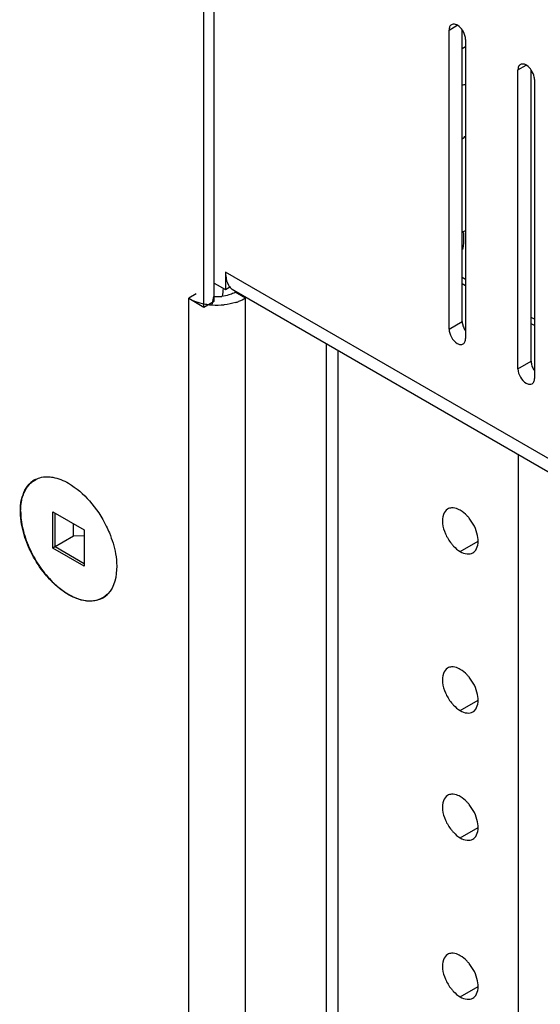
# Model space of a CAD drawing. Header units: inches. Extents: x 5 to 265, y 5 to 171.
# Tile 136 of 212: x 188.84 to 190.51, y 133.85 to 137. Entities that reach past the tile are written whole.
import ezdxf

# ---------------------------------------------------------------- set-up
doc = ezdxf.new("R2010")
doc.units = ezdxf.units.IN
doc.header["$LTSCALE"] = 14.96
doc.header["$MEASUREMENT"] = 0
doc.layers.get('0').update_dxf_attribs({"linetype": 'CONTINUOUS'})
doc.layers.add('03_ALL_AXES', color=7, linetype='CONTINUOUS')

msp = doc.modelspace()

# ---------------------------------------------------------------- linework, layer by layer
at = {"color": 7, "linetype": 'Continuous'}
for p, q in [((189.4348, 136.0826), (189.4348, 137.6645)), ((189.4681, 136.1017), (189.4681, 137.6837)), ((190.2643, 136.9121), (190.2749, 136.9182)), ((189.5041, 136.1948), (189.5041, 136.1385)), ((203.1499, 128.3166), (189.5041, 136.1948)), ((189.4681, 136.1593), (189.5041, 136.1385)), ((190.2749, 136.1711), (190.2643, 136.1773)), ((189.4104, 136.1248), (189.386, 136.1107)), ((189.5041, 136.1385), (189.5207, 136.1481)), ((189.5309, 136.1358), (189.5259, 136.1391)), ((203.1499, 128.273), (189.5308, 136.1358)), ((189.5685, 136.1107), (189.5352, 136.1299)), ((189.386, 130.6774), (189.386, 136.1107)), ((189.386, 136.1107), (189.4348, 136.0826)), ((189.4348, 136.0826), (189.4681, 136.1017)), ((189.4614, 136.0895), (189.4672, 136.1164)), ((189.5685, 130.5721), (189.5685, 136.1107)), ((190.4962, 136.0434), (190.4856, 136.0495)), ((189.828, 130.4222), (189.828, 135.9642)), ((189.8658, 130.4004), (189.8658, 135.9424)), ((190.4453, 130.0658), (190.4453, 135.6078)), ((188.9498, 135.3093), (188.9498, 135.4261)), ((188.9498, 135.4261), (189.0509, 135.3677)), ((188.9568, 135.3134), (188.9568, 135.422)), ((189.0163, 135.3477), (189.0163, 135.3877)), ((189.0509, 135.3677), (189.0509, 135.2509)), ((189.0163, 135.3477), (188.9498, 135.3093)), ((189.0509, 135.3484), (189.0163, 135.3477)), ((189.0509, 135.2509), (188.9498, 135.3093)), ((189.0509, 135.2591), (188.9568, 135.3134))]:
    msp.add_line(p, q, dxfattribs=at)
for centre, radius, start, end in [((189.5603, 136.1801), 0.0537, 210.5584, 215.3412), ((189.5577, 136.1783), 0.0506, 215.3553, 219.1113), ((189.4773, 136.2574), 0.1413, 265.9069, 275.9501), ((188.7947, 136.2281), 0.7085, 351.0085, 353.0412), ((189.5553, 136.1763), 0.0474, 219.0818, 226.3593), ((189.5532, 136.1741), 0.0444, 226.391, 232.1032), ((189.4757, 136.2972), 0.2082, 259.0508, 262.7529), ((189.4768, 136.3056), 0.2167, 262.7395, 265.9088), ((189.4773, 136.3112), 0.2223, 265.9069, 275.9501), ((189.488, 136.26), 0.1699, 286.8226, 290.0692), ((188.9277, 135.4643), 0.0735, 120.0102, 131.0964), ((189.0729, 135.2128), 0.0735, 300.0102, 311.0964), ((189.0709, 135.215), 0.0766, 311.1128, 316.2651)]:
    msp.add_arc(centre, radius, start, end, dxfattribs=at)
for points, knots in [([(189.5041, 136.1948), (189.5041, 136.1908), (189.5048, 136.1764), (189.5087, 136.1618), (189.514, 136.1528)], [0, 0, 0, 0, 0.276313, 1, 1, 1, 1]), ([(189.5352, 136.1299), (189.5338, 136.1291), (189.5274, 136.1257), (189.5206, 136.1231), (189.5153, 136.1215)], [0, 0, 0, 0, 0.237618, 1, 1, 1, 1]), ([(188.8495, 135.3858), (188.8449, 135.4119), (188.8422, 135.46), (188.8638, 135.5061), (188.8794, 135.5197)], [0, 0, 0, 0, 0.561658, 1, 1, 1, 1]), ([(188.9332, 135.5382), (188.9386, 135.5381), (188.9621, 135.5355), (188.9846, 135.5262), (189.0003, 135.5171)], [0, 0, 0, 0, 0.228297, 1, 1, 1, 1]), ([(189.0003, 135.5171), (189.0256, 135.5025), (189.0727, 135.4609), (189.107, 135.409), (189.1213, 135.3801)], [0, 0, 0, 0, 0.474929, 1, 1, 1, 1]), ([(188.8794, 135.297), (188.8758, 135.3042), (188.8629, 135.3328), (188.8536, 135.363), (188.8495, 135.3858)], [0, 0, 0, 0, 0.258629, 1, 1, 1, 1]), ([(189.1213, 135.3801), (189.1248, 135.3728), (189.1377, 135.3443), (189.1471, 135.314), (189.1511, 135.2912)], [0, 0, 0, 0, 0.258629, 1, 1, 1, 1]), ([(188.9338, 135.2157), (188.9284, 135.2217), (188.9077, 135.2469), (188.8903, 135.2749), (188.8794, 135.297)], [0, 0, 0, 0, 0.246233, 1, 1, 1, 1]), ([(189.1511, 135.2912), (189.1534, 135.2781), (189.1583, 135.2344), (189.1479, 135.1847), (189.1262, 135.1621)], [0, 0, 0, 0, 0.297209, 1, 1, 1, 1]), ([(189.0003, 135.1599), (188.9945, 135.1633), (188.9701, 135.1791), (188.9486, 135.1991), (188.9338, 135.2157)], [0, 0, 0, 0, 0.233124, 1, 1, 1, 1]), ([(189.0674, 135.1388), (189.0641, 135.1389), (189.0498, 135.14), (189.0359, 135.1438), (189.0257, 135.1477)], [0, 0, 0, 0, 0.23573, 1, 1, 1, 1]), ([(189.1097, 135.1491), (189.1066, 135.1473), (189.0934, 135.1409), (189.0785, 135.1386), (189.0674, 135.1388)], [0, 0, 0, 0, 0.242839, 1, 1, 1, 1])]:
    msp.add_open_spline(points, degree=3, knots=knots, dxfattribs=at)
for points in [[(189.5153, 136.1215), (189.5077, 136.1192), (189.4998, 136.1176), (189.4919, 136.1168)], [(189.386, 136.1107), (189.3931, 136.1067), (189.4006, 136.1033), (189.4082, 136.1005)], [(189.4082, 136.1005), (189.4173, 136.0972), (189.4267, 136.0946), (189.4362, 136.0928)], [(189.5371, 136.0974), (189.5251, 136.0938), (189.5127, 136.0914), (189.5003, 136.0901)], [(189.5685, 136.1107), (189.5614, 136.1066), (189.5539, 136.1033), (189.5462, 136.1005)], [(188.8909, 135.528), (188.8962, 135.531), (188.9018, 135.5334), (188.9077, 135.535)], [(188.9077, 135.535), (188.9159, 135.5374), (188.9246, 135.5384), (188.9332, 135.5382)], [(189.0257, 135.1477), (189.0169, 135.1511), (189.0084, 135.1552), (189.0003, 135.1599)]]:
    msp.add_open_spline(points, degree=3, dxfattribs=at)
at = {"layer": '03_ALL_AXES', "color": 7, "linetype": 'Continuous'}
for p, q in [((190.2218, 136.9713), (190.2484, 136.9866)), ((190.2218, 136.0119), (190.2218, 136.9713)), ((190.2643, 136.0364), (190.2643, 136.9703)), ((190.2749, 136.9407), (190.2749, 135.9813)), ((190.4432, 136.8436), (190.4697, 136.8589)), ((190.4432, 135.8842), (190.4432, 136.8436)), ((190.4856, 135.9087), (190.4856, 136.8425)), ((190.4962, 136.8129), (190.4962, 135.8535)), ((190.2749, 136.1507), (190.2643, 136.1569)), ((190.2218, 136.0119), (190.2643, 136.0364)), ((190.4962, 136.023), (190.4856, 136.0291)), ((190.4432, 135.8842), (190.4856, 135.9087)), ((190.2579, 135.2983), (190.3152, 135.3314)), ((190.2579, 134.788), (190.3152, 134.8211)), ((190.2579, 134.3797), (190.3152, 134.4128)), ((190.2579, 133.8694), (190.3152, 133.9025))]:
    msp.add_line(p, q, dxfattribs=at)
msp.add_arc((190.1643, 136.7385), 0.1539, 310.7797, 316.3018, dxfattribs=at)
for points, knots in [([(190.2296, 136.9885), (190.2271, 136.987), (190.2227, 136.9816), (190.2218, 136.9749), (190.2218, 136.9713)], [0, 0, 0, 0, 0.450018, 1, 1, 1, 1]), ([(190.2647, 136.9707), (190.2609, 136.9764), (190.2526, 136.9856), (190.2404, 136.9907), (190.2351, 136.9902)], [0, 0, 0, 0, 0.566578, 1, 1, 1, 1]), ([(190.2749, 136.9407), (190.2749, 136.9431), (190.2738, 136.9538), (190.2693, 136.9639), (190.2647, 136.9707)], [0, 0, 0, 0, 0.227956, 1, 1, 1, 1]), ([(190.4509, 136.8607), (190.4484, 136.8593), (190.4441, 136.8538), (190.4432, 136.8471), (190.4432, 136.8436)], [0, 0, 0, 0, 0.450018, 1, 1, 1, 1]), ([(190.486, 136.8429), (190.4822, 136.8486), (190.4739, 136.8578), (190.4617, 136.8629), (190.4564, 136.8624)], [0, 0, 0, 0, 0.566578, 1, 1, 1, 1]), ([(190.4962, 136.8129), (190.4962, 136.8154), (190.4951, 136.826), (190.4906, 136.8361), (190.486, 136.8429)], [0, 0, 0, 0, 0.227956, 1, 1, 1, 1]), ([(190.2674, 136.3224), (190.268, 136.3181), (190.2698, 136.2997), (190.2679, 136.2811), (190.2651, 136.2672)], [0, 0, 0, 0, 0.231336, 1, 1, 1, 1]), ([(190.2643, 136.0364), (190.2643, 136.0351), (190.2646, 136.0291), (190.2662, 136.0233), (190.2678, 136.0191)], [0, 0, 0, 0, 0.231048, 1, 1, 1, 1]), ([(190.2218, 136.0119), (190.2218, 136.0029), (190.2281, 135.9849), (190.2405, 135.9706), (190.2484, 135.966)], [0, 0, 0, 0, 0.500114, 1, 1, 1, 1]), ([(190.2484, 135.966), (190.2515, 135.9642), (190.2577, 135.9617), (190.2646, 135.9627), (190.2671, 135.9642)], [0, 0, 0, 0, 0.550834, 1, 1, 1, 1]), ([(190.2671, 135.9642), (190.2696, 135.9656), (190.274, 135.9711), (190.2749, 135.9778), (190.2749, 135.9813)], [0, 0, 0, 0, 0.450018, 1, 1, 1, 1]), ([(190.4856, 135.9087), (190.4856, 135.9073), (190.486, 135.9014), (190.4875, 135.8955), (190.4892, 135.8913)], [0, 0, 0, 0, 0.231048, 1, 1, 1, 1]), ([(190.4432, 135.8842), (190.4432, 135.8751), (190.4494, 135.8571), (190.4618, 135.8428), (190.4697, 135.8382)], [0, 0, 0, 0, 0.500114, 1, 1, 1, 1]), ([(190.4697, 135.8382), (190.4728, 135.8364), (190.479, 135.8339), (190.4859, 135.8349), (190.4884, 135.8364)], [0, 0, 0, 0, 0.550834, 1, 1, 1, 1]), ([(190.4884, 135.8364), (190.491, 135.8378), (190.4953, 135.8433), (190.4962, 135.85), (190.4962, 135.8535)], [0, 0, 0, 0, 0.450018, 1, 1, 1, 1]), ([(188.8465, 135.4273), (188.8465, 135.4334), (188.847, 135.4452), (188.8495, 135.4622), (188.8531, 135.4754), (188.8567, 135.4852), (188.8608, 135.4942), (188.8669, 135.5045), (188.8758, 135.5152), (188.8861, 135.5239), (188.8938, 135.5283), (188.8978, 135.5301)], [0, 0, 0, 0, 0.149681, 0.29107, 0.424162, 0.487787, 0.549579, 0.668139, 0.781385, 0.89125, 1, 1, 1, 1]), ([(188.8465, 135.4273), (188.8465, 135.4181), (188.8478, 135.3992), (188.853, 135.3704), (188.8614, 135.341), (188.8729, 135.3115), (188.8872, 135.2826), (188.904, 135.2549), (188.9229, 135.229), (188.9369, 135.2131), (188.9441, 135.2056)], [0, 0, 0, 0, 0.111125, 0.229386, 0.353486, 0.481816, 0.612562, 0.743796, 0.873569, 1, 1, 1, 1]), ([(190.2174, 135.4346), (190.211, 135.4309), (190.2004, 135.4155), (190.1998, 135.3863), (190.2091, 135.3539), (190.2216, 135.3333), (190.2293, 135.3237)], [0, 0, 0, 0, 0.182426, 0.415793, 0.699097, 1, 1, 1, 1]), ([(190.2579, 135.4306), (190.2555, 135.432), (190.2466, 135.4364), (190.2364, 135.4389), (190.2293, 135.4383)], [0, 0, 0, 0, 0.277751, 1, 1, 1, 1]), ([(190.2865, 135.4052), (190.2844, 135.4079), (190.276, 135.4175), (190.266, 135.4259), (190.2579, 135.4306)], [0, 0, 0, 0, 0.26699, 1, 1, 1, 1]), ([(190.3075, 135.3027), (190.3166, 135.3156), (190.3163, 135.3567), (190.2994, 135.3892), (190.2865, 135.4052)], [0, 0, 0, 0, 0.433871, 1, 1, 1, 1]), ([(190.2293, 135.3237), (190.2314, 135.321), (190.2398, 135.3114), (190.2498, 135.303), (190.2579, 135.2983)], [0, 0, 0, 0, 0.26699, 1, 1, 1, 1]), ([(190.2579, 135.2983), (190.2646, 135.2945), (190.278, 135.2889), (190.2929, 135.2911), (190.2984, 135.2943)], [0, 0, 0, 0, 0.54998, 1, 1, 1, 1]), ([(188.9441, 135.2056), (188.9494, 135.2002), (188.9601, 135.1899), (188.9769, 135.1761), (188.9941, 135.1643), (189.0059, 135.1577), (189.0118, 135.1548)], [0, 0, 0, 0, 0.266684, 0.523204, 0.768022, 1, 1, 1, 1]), ([(189.0118, 135.1548), (189.0156, 135.153), (189.0298, 135.1465), (189.0451, 135.1422), (189.0565, 135.1408)], [0, 0, 0, 0, 0.266609, 1, 1, 1, 1]), ([(189.0565, 135.1408), (189.0629, 135.14), (189.0756, 135.1395), (189.0911, 135.1423), (189.1023, 135.1465), (189.1102, 135.1506), (189.1175, 135.1556), (189.122, 135.1595), (189.1241, 135.1616)], [0, 0, 0, 0, 0.26601, 0.515847, 0.637236, 0.757609, 0.878141, 1, 1, 1, 1]), ([(190.2174, 134.9243), (190.211, 134.9206), (190.2004, 134.9052), (190.1998, 134.876), (190.2091, 134.8436), (190.2216, 134.8229), (190.2293, 134.8134)], [0, 0, 0, 0, 0.182426, 0.415793, 0.699097, 1, 1, 1, 1]), ([(190.2579, 134.9203), (190.2555, 134.9217), (190.2466, 134.9261), (190.2364, 134.9286), (190.2293, 134.9279)], [0, 0, 0, 0, 0.277751, 1, 1, 1, 1]), ([(190.2865, 134.8949), (190.2844, 134.8975), (190.276, 134.9072), (190.266, 134.9156), (190.2579, 134.9203)], [0, 0, 0, 0, 0.26699, 1, 1, 1, 1]), ([(190.3075, 134.7924), (190.3166, 134.8053), (190.3163, 134.8463), (190.2994, 134.8789), (190.2865, 134.8949)], [0, 0, 0, 0, 0.433871, 1, 1, 1, 1]), ([(190.2293, 134.8134), (190.2314, 134.8107), (190.2398, 134.8011), (190.2498, 134.7927), (190.2579, 134.788)], [0, 0, 0, 0, 0.26699, 1, 1, 1, 1]), ([(190.2579, 134.788), (190.2646, 134.7841), (190.278, 134.7786), (190.2929, 134.7808), (190.2984, 134.784)], [0, 0, 0, 0, 0.54998, 1, 1, 1, 1]), ([(190.2174, 134.516), (190.211, 134.5123), (190.2004, 134.497), (190.1998, 134.4677), (190.2091, 134.4354), (190.2216, 134.4147), (190.2293, 134.4051)], [0, 0, 0, 0, 0.182426, 0.415793, 0.699097, 1, 1, 1, 1]), ([(190.2579, 134.512), (190.2555, 134.5134), (190.2466, 134.5179), (190.2364, 134.5203), (190.2293, 134.5197)], [0, 0, 0, 0, 0.277751, 1, 1, 1, 1]), ([(190.2865, 134.4866), (190.2844, 134.4893), (190.276, 134.4989), (190.266, 134.5073), (190.2579, 134.512)], [0, 0, 0, 0, 0.26699, 1, 1, 1, 1]), ([(190.3075, 134.3842), (190.3166, 134.3971), (190.3163, 134.4381), (190.2994, 134.4706), (190.2865, 134.4866)], [0, 0, 0, 0, 0.433871, 1, 1, 1, 1]), ([(190.2293, 134.4051), (190.2314, 134.4025), (190.2398, 134.3929), (190.2498, 134.3844), (190.2579, 134.3797)], [0, 0, 0, 0, 0.26699, 1, 1, 1, 1]), ([(190.2579, 134.3797), (190.2646, 134.3759), (190.278, 134.3704), (190.2929, 134.3726), (190.2984, 134.3757)], [0, 0, 0, 0, 0.54998, 1, 1, 1, 1]), ([(190.2174, 134.0057), (190.211, 134.002), (190.2004, 133.9867), (190.1998, 133.9574), (190.2091, 133.9251), (190.2216, 133.9044), (190.2293, 133.8948)], [0, 0, 0, 0, 0.182426, 0.415793, 0.699097, 1, 1, 1, 1]), ([(190.2579, 134.0017), (190.2555, 134.0031), (190.2466, 134.0076), (190.2364, 134.01), (190.2293, 134.0094)], [0, 0, 0, 0, 0.277751, 1, 1, 1, 1]), ([(190.2865, 133.9763), (190.2844, 133.979), (190.276, 133.9886), (190.266, 133.997), (190.2579, 134.0017)], [0, 0, 0, 0, 0.26699, 1, 1, 1, 1]), ([(190.3075, 133.8739), (190.3166, 133.8868), (190.3163, 133.9278), (190.2994, 133.9603), (190.2865, 133.9763)], [0, 0, 0, 0, 0.433871, 1, 1, 1, 1]), ([(190.2293, 133.8948), (190.2314, 133.8922), (190.2398, 133.8825), (190.2498, 133.8741), (190.2579, 133.8694)], [0, 0, 0, 0, 0.26699, 1, 1, 1, 1]), ([(190.2579, 133.8694), (190.2646, 133.8656), (190.278, 133.8601), (190.2929, 133.8623), (190.2984, 133.8654)], [0, 0, 0, 0, 0.54998, 1, 1, 1, 1])]:
    msp.add_open_spline(points, degree=3, knots=knots, dxfattribs=at)
for points in [[(190.2351, 136.9902), (190.2332, 136.99), (190.2313, 136.9895), (190.2296, 136.9885)], [(190.4564, 136.8624), (190.4545, 136.8622), (190.4526, 136.8617), (190.4509, 136.8607)], [(190.2649, 136.7948), (190.2684, 136.7958), (190.272, 136.7966), (190.2756, 136.797)], [(190.2647, 136.324), (190.2683, 136.3253), (190.2719, 136.3265), (190.2756, 136.3275)], [(190.2678, 136.0191), (190.2695, 136.0147), (190.2718, 136.0104), (190.2744, 136.0065)], [(190.4892, 135.8913), (190.4909, 135.8869), (190.4931, 135.8826), (190.4958, 135.8787)], [(190.2293, 135.4383), (190.2251, 135.4379), (190.221, 135.4367), (190.2174, 135.4346)], [(190.2984, 135.2943), (190.302, 135.2964), (190.3051, 135.2994), (190.3075, 135.3027)], [(190.2293, 134.9279), (190.2251, 134.9276), (190.221, 134.9264), (190.2174, 134.9243)], [(190.2984, 134.784), (190.302, 134.7861), (190.3051, 134.789), (190.3075, 134.7924)], [(190.2293, 134.5197), (190.2251, 134.5193), (190.221, 134.5181), (190.2174, 134.516)], [(190.2984, 134.3757), (190.302, 134.3778), (190.3051, 134.3808), (190.3075, 134.3842)], [(190.2293, 134.0094), (190.2251, 134.009), (190.221, 134.0078), (190.2174, 134.0057)], [(190.2984, 133.8654), (190.302, 133.8675), (190.3051, 133.8705), (190.3075, 133.8739)]]:
    msp.add_open_spline(points, degree=3, dxfattribs=at)

doc.saveas('drawing.dxf')
